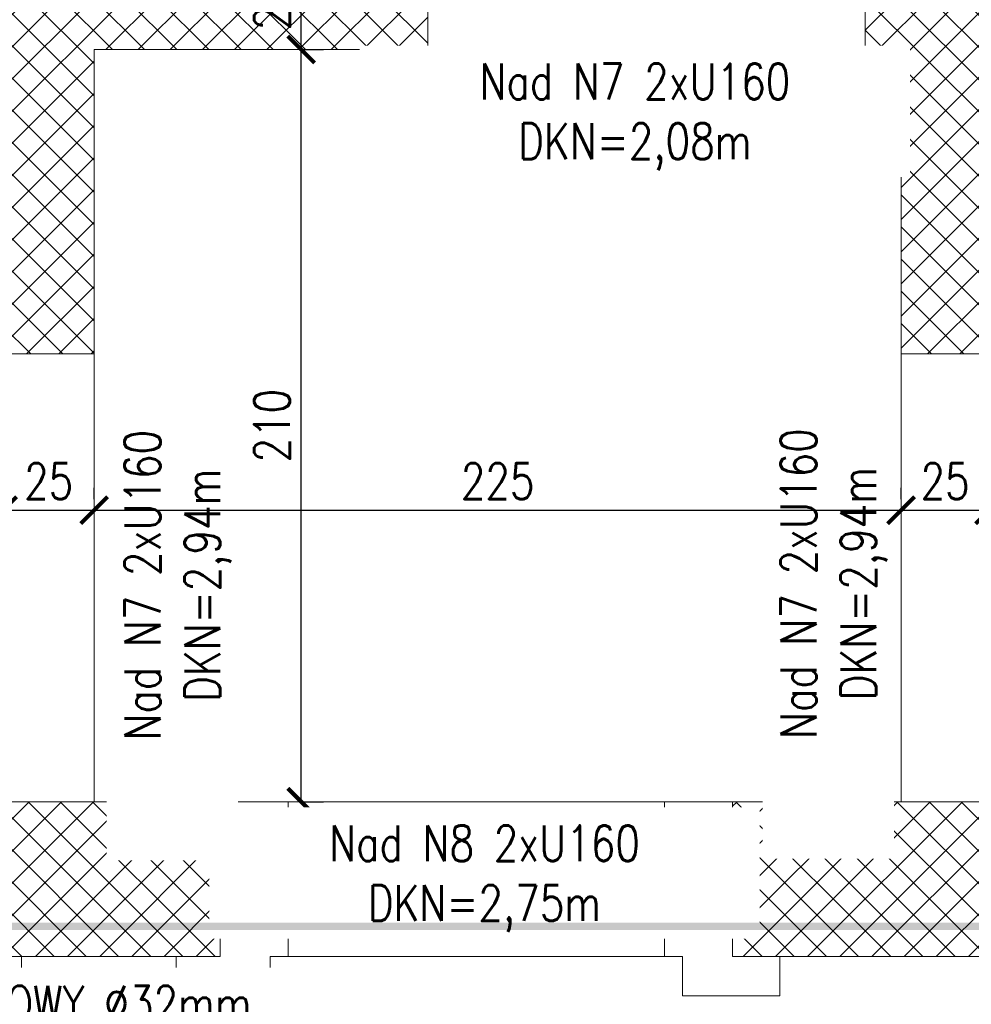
# Model space of a CAD drawing. Header units: millimetres. Extents: x 11984 to 50512, y -26688 to 13952.
# Tile 8 of 85: x 18982 to 19248, y 9726 to 10001. Entities that reach past the tile are written whole.
import ezdxf

# ---------------------------------------------------------------- set-up
doc = ezdxf.new("R2010")
doc.units = ezdxf.units.MM
doc.header["$MEASUREMENT"] = 0
doc.linetypes.add('HIDDEN', pattern=[9.525, 6.35, -3.175])
doc.layers.add('e-cad_opisy', color=7, linetype='Continuous')
for name, color, linetype, lineweight in [('e-cad_wymiary', 5, 'Continuous', 9), ('k-kreskowanie', 252, 'Continuous', 9), ('k-widok', 1, 'Continuous', 20), ('k-wyburzenia', 215, 'PNEUMATIC2', 9), ('k-ściany istniejące', 190, 'Continuous', 18)]:
    doc.layers.add(name, color=color, linetype=linetype, lineweight=lineweight)
doc.styles.add('e-cad_1', font='simplex.shx', dxfattribs={"width": 0.8})
doc.linetypes.add('PNEUMATIC2', pattern='A,0.5,-0.25,["//",Standard,S=0.2,R=0,X=-0.1,Y=-0.1],-0.25', length=1)
doc.dimstyles.new('e-cad_1_50_[cm]', dxfattribs={"dimscale": 5, "dimtxt": 2, "dimasz": 1.5, "dimexe": 1.25, "dimexo": 0.625, "dimtad": 1, "dimdec": 0, "dimrnd": 0.1, "dimdsep": 46, "dimtxsty": 'e-cad_1', "dimblk": 'ARCHTICK', "dimcen": 1.5, "dimclrd": 256, "dimclre": 256, "dimclrt": 7, "dimadec": 0, "dimazin": 0, "dimtfac": 1, "dimtdec": 0, "dimtix": 1, "dimtmove": 0, "dimatfit": 0, "dimfxl": 0, "dimarcsym": 0})

# ---------------------------------------------------------------- blocks, each defined once
blk = doc.blocks.new('_ArchTick')
at = {"color": 0, "linetype": 'ByBlock', "const_width": 0.15}
blk.add_lwpolyline([(-0.5, -0.5), (0.5, 0.5)], dxfattribs=at)
blk = doc.blocks.new('*D618')
at = {"layer": 'Defpoints', "color": 0, "ltscale": 2}
for p in [(18977.48, 9864.13), (19002.88, 9864.13), (19002.88, 9864.13)]:
    blk.add_point(p, dxfattribs=at)
at = {"layer": 'e-cad_wymiary', "lineweight": -2}
for p, q in [((18977.48, 9867.25), (18977.48, 9870.38)), ((19002.88, 9867.25), (19002.88, 9870.38)), ((18977.48, 9864.13), (19002.88, 9864.13))]:
    blk.add_line(p, q, dxfattribs=at)
at = {"layer": 'e-cad_wymiary', "lineweight": -2, "ltscale": 2, "xscale": 7.5, "yscale": 7.5, "zscale": 7.5, "rotation": 180}
blk.add_blockref('_ArchTick', (18977.48, 9864.13), dxfattribs=at)
at = {"layer": 'e-cad_wymiary', "lineweight": -2, "ltscale": 2, "xscale": 7.5, "yscale": 7.5, "zscale": 7.5}
blk.add_blockref('_ArchTick', (19002.88, 9864.13), dxfattribs=at)
at = {"layer": 'e-cad_wymiary', "color": 7, "ltscale": 2, "insert": (18990.18, 9872.25), "char_height": 10, "attachment_point": 5, "style": 'e-cad_1'}
blk.add_mtext('25', dxfattribs=at)
blk = doc.blocks.new('*D619')
at = {"layer": 'Defpoints', "color": 0, "ltscale": 2}
for p in [(19002.88, 9864.13), (19228.09, 9864.13), (19228.09, 9864.13)]:
    blk.add_point(p, dxfattribs=at)
at = {"layer": 'e-cad_wymiary', "lineweight": -2}
for p, q in [((19002.88, 9867.25), (19002.88, 9870.38)), ((19228.09, 9867.25), (19228.09, 9870.38)), ((19002.88, 9864.13), (19228.09, 9864.13))]:
    blk.add_line(p, q, dxfattribs=at)
at = {"layer": 'e-cad_wymiary', "lineweight": -2, "ltscale": 2, "xscale": 7.5, "yscale": 7.5, "zscale": 7.5, "rotation": 180}
blk.add_blockref('_ArchTick', (19002.88, 9864.13), dxfattribs=at)
at = {"layer": 'e-cad_wymiary', "lineweight": -2, "ltscale": 2, "xscale": 7.5, "yscale": 7.5, "zscale": 7.5}
blk.add_blockref('_ArchTick', (19228.09, 9864.13), dxfattribs=at)
at = {"layer": 'e-cad_wymiary', "color": 7, "ltscale": 2, "insert": (19115.49, 9872.25), "char_height": 10, "attachment_point": 5, "style": 'e-cad_1'}
blk.add_mtext('225', dxfattribs=at)
blk = doc.blocks.new('*D620')
at = {"layer": 'Defpoints', "color": 0, "ltscale": 2}
for p in [(19228.09, 9864.13), (19252.65, 9864.13), (19252.65, 9864.13)]:
    blk.add_point(p, dxfattribs=at)
at = {"layer": 'e-cad_wymiary', "lineweight": -2}
for p, q in [((19228.09, 9867.25), (19228.09, 9870.38)), ((19252.65, 9867.25), (19252.65, 9870.38)), ((19228.09, 9864.13), (19252.65, 9864.13))]:
    blk.add_line(p, q, dxfattribs=at)
at = {"layer": 'e-cad_wymiary', "lineweight": -2, "ltscale": 2, "xscale": 7.5, "yscale": 7.5, "zscale": 7.5, "rotation": 180}
blk.add_blockref('_ArchTick', (19228.09, 9864.13), dxfattribs=at)
at = {"layer": 'e-cad_wymiary', "lineweight": -2, "ltscale": 2, "xscale": 7.5, "yscale": 7.5, "zscale": 7.5}
blk.add_blockref('_ArchTick', (19252.65, 9864.13), dxfattribs=at)
at = {"layer": 'e-cad_wymiary', "color": 7, "ltscale": 2, "insert": (19240.37, 9872.25), "char_height": 10, "attachment_point": 5, "style": 'e-cad_1'}
blk.add_mtext('25', dxfattribs=at)
blk = doc.blocks.new('*D840')
at = {"layer": 'Defpoints', "color": 0, "ltscale": 2}
for p in [(19057.07, 9992.74), (19060.66, 9992.74), (19057.07, 9782.76)]:
    blk.add_point(p, dxfattribs=at)
at = {"layer": 'e-cad_wymiary', "lineweight": -2}
for p, q in [((19060.19, 9992.74), (19066.91, 9992.74)), ((19060.66, 9782.76), (19060.66, 9992.74)), ((19060.19, 9782.76), (19066.91, 9782.76))]:
    blk.add_line(p, q, dxfattribs=at)
at = {"layer": 'e-cad_wymiary', "lineweight": -2, "ltscale": 2, "xscale": 7.5, "yscale": 7.5, "zscale": 7.5}
for p, rotation in [((19060.66, 9992.74), 90), ((19060.66, 9782.76), 270)]:
    blk.add_blockref('_ArchTick', p, dxfattribs=dict(at, rotation=rotation))
at = {"layer": 'e-cad_wymiary', "color": 7, "ltscale": 2, "insert": (19052.53, 9887.75), "char_height": 10, "attachment_point": 5, "rotation": 90, "style": 'e-cad_1'}
blk.add_mtext('210', dxfattribs=at)
blk = doc.blocks.new('*D841')
at = {"layer": 'Defpoints', "color": 0, "ltscale": 2}
for p in [(19060.66, 10017.29), (19080.87, 10017.29), (19057.07, 9992.74)]:
    blk.add_point(p, dxfattribs=at)
at = {"layer": 'e-cad_wymiary', "lineweight": -2}
for p, q in [((19065.66, 10017.29), (19054.41, 10017.29)), ((19060.66, 9992.74), (19060.66, 10017.29)), ((19060.19, 9992.74), (19066.91, 9992.74))]:
    blk.add_line(p, q, dxfattribs=at)
at = {"layer": 'e-cad_wymiary', "lineweight": -2, "ltscale": 2, "xscale": 7.5, "yscale": 7.5, "zscale": 7.5}
for p, rotation in [((19060.66, 10017.29), 90), ((19060.66, 9992.74), 270)]:
    blk.add_blockref('_ArchTick', p, dxfattribs=dict(at, rotation=rotation))
at = {"layer": 'e-cad_wymiary', "color": 7, "ltscale": 2, "insert": (19052.53, 10005.01), "char_height": 10, "attachment_point": 5, "rotation": 90, "style": 'e-cad_1'}
blk.add_mtext('25', dxfattribs=at)

msp = doc.modelspace()

# ---------------------------------------------------------------- hatches: boundary and pattern name
at = {"layer": 'k-kreskowanie'}
h = msp.add_hatch(dxfattribs=at)
h.set_pattern_fill('ANSI37', color=256, scale=2, style=0)
h.set_pattern_definition([(45, (20560.6375, -11648.78), (-4.490128, 4.490128), []), (135, (20560.6375, -11648.78), (-4.490128, -4.490128), [])])
h.paths.add_polyline_path([(20114.55, 10359.34), (20114.55, 10402.52), (20124.71, 10402.52), (20124.71, 10552.38), (20150.11, 10552.38), (20150.11, 10402.52), (20562.44, 10402.52), (20562.44, 10522.75), (20605.62, 10522.75), (20605.62, 9739.58), (20562.44, 9739.58), (20497.32, 9739.58), (20497.32, 9782.76), (20562.44, 9782.76), (20562.44, 10359.34)])
h.paths.add_polyline_path([(20114.55, 10791.99), (20114.55, 10834.32), (20124.71, 10834.32), (20562.44, 10834.32), (20562.44, 11331.32), (20481.16, 11331.32), (20481.16, 11374.5), (20605.62, 11374.5), (20605.62, 10677.69), (20562.44, 10677.69), (20562.44, 10791.99), (20150.11, 10791.99), (20150.11, 10654.38), (20124.71, 10654.38), (20124.71, 10791.99)])
h.paths.add_polyline_path([(20200.91, 10806.38), (20221.23, 10806.38), (20221.23, 10819.93), (20200.91, 10819.93)], flags=16)
h.paths.add_polyline_path([(20161.97, 10806.38), (20180.59, 10806.38), (20180.59, 10819.93), (20161.97, 10819.93)], flags=16)
h.paths.add_polyline_path([(17610.48, 10686.04), (17610.48, 11090.05), (17655.48, 11090.05), (17655.48, 10833.52), (17958.48, 10833.52), (17958.48, 10927.02), (17982.48, 10927.02), (17982.48, 10833.52), (17989.48, 10833.52), (17989.48, 10794.52), (17655.48, 10794.52), (17655.48, 10686.04)])
h.paths.add_polyline_path([(19732.71, 10791.99), (19732.71, 10834.32), (19849.55, 10834.32), (19849.55, 11374.5), (19973.16, 11374.5), (19973.16, 11331.32), (19892.73, 11331.32), (19892.73, 10834.32), (19914.74, 10834.32), (19914.74, 10791.99), (19901.86, 10791.99), (19901.86, 10816.54), (19826.86, 10816.54), (19826.86, 10791.99)])
h.paths.add_polyline_path([(17610.48, 10284.84), (17610.48, 10539.8), (17655.48, 10539.8), (17655.48, 10402.52), (17782.87, 10402.52), (18091.48, 10402.52), (18091.48, 10422.52), (18117.52, 10422.52), (18117.52, 10402.52), (18140.01, 10402.52), (18140.01, 10359.34), (17655.48, 10359.34), (17655.48, 10284.84)])
h.paths.add_polyline_path([(18902.97, 10359.34), (18902.97, 10402.52), (19002.88, 10402.52), (19002.88, 10017.29), (19096.01, 10017.29), (19096.01, 9992.74), (19002.88, 9992.74), (19002.88, 9907.76), (18977.48, 9907.76), (18977.48, 10359.34)])
h.paths.add_polyline_path([(18594.48, 10791.99), (18594.48, 10834.32), (18602.48, 10834.32), (18602.48, 10862.32), (18647.48, 10862.32), (18647.48, 10834.32), (18848.79, 10834.32), (18848.79, 10791.99), (18789.52, 10791.99), (18789.52, 10566.78), (18775.52, 10566.78), (18775.52, 10791.99)])
h.paths.add_polyline_path([(19218.09, 9992.74), (19218.09, 10017.29), (19228.09, 10017.29), (19228.09, 10402.52), (19359.65, 10402.52), (19359.65, 10359.34), (19265.65, 10359.34), (19265.65, 10281.34), (19252.65, 10281.34), (19252.65, 9907.76), (19228.09, 9907.76), (19228.09, 9992.74)])
h.paths.add_polyline_path([(19616.95, 10359.34), (19616.95, 10402.52), (20014.65, 10402.52), (20014.65, 10359.34), (19936.21, 10359.34), (19936.21, 10281.34), (19897.81, 10281.34), (19897.81, 10359.34)])
h.paths.add_polyline_path([(19909.81, 10293.34), (19924.21, 10293.34), (19924.21, 10314.34), (19909.81, 10314.34)], flags=16)
h.paths.add_polyline_path([(19909.81, 10326.34), (19924.21, 10326.34), (19924.21, 10347.34), (19909.81, 10347.34)], flags=16)
h.paths.add_polyline_path([(17610.48, 9739.58), (17610.48, 10131.59), (17655.48, 10131.59), (17655.48, 9782.76), (17712.07, 9782.76), (17712.07, 9739.58)])
h.paths.add_polyline_path([(18273.77, 10794.52), (18273.77, 10833.52), (18327.48, 10833.52), (18327.48, 10849.32), (18368.48, 10849.32), (18368.48, 10834.32), (18504.48, 10834.32), (18504.48, 10801.99), (18491.48, 10801.99), (18491.48, 10793.99), (18471.52, 10793.99), (18471.52, 10731.52), (18454.52, 10731.52), (18454.52, 10794.52)])
h.paths.add_polyline_path([(18230.01, 10359.34), (18230.01, 10402.52), (18601.48, 10402.52), (18601.48, 10359.34)])
h.paths.add_polyline_path([(19366.95, 10791.99), (19366.95, 10834.32), (19577.77, 10834.32), (19577.77, 10791.99)])
h.paths.add_polyline_path([(19003.73, 10791.99), (19003.73, 10834.32), (19212.01, 10834.32), (19212.01, 10791.99)])
h.paths.add_polyline_path([(20128.1, 11331.32), (20128.1, 11374.5), (20326.22, 11374.5), (20326.22, 11331.32)])
h.paths.add_polyline_path([(19851.31, 9739.58), (19851.31, 9782.76), (19897.81, 9782.76), (19897.81, 9812.76), (19923.21, 9812.76), (19923.21, 9782.76), (19957.43, 9782.76), (19957.43, 9739.58)])
h.paths.add_polyline_path([(18908.12, 9739.58), (18908.12, 9782.76), (19038.06, 9782.76), (19038.06, 9739.58)])
h.paths.add_polyline_path([(19181.06, 9739.58), (19181.06, 9782.76), (19311, 9782.76), (19311, 9739.58), (19194.23, 9739.58)])
h.paths.add_polyline_path([(18703.48, 10359.34), (18703.48, 10402.52), (18812.38, 10402.52), (18812.38, 10359.34)])
h.paths.add_polyline_path([(18091.48, 10774.52), (18091.48, 10833.52), (18167.48, 10833.52), (18167.48, 10794.52), (18117.52, 10794.52), (18117.52, 10774.52)])
h.paths.add_polyline_path([(18262.12, 9739.58), (18262.12, 9782.76), (18358.5, 9782.76), (18358.5, 9739.58)])
h.paths.add_polyline_path([(19459.55, 10359.34), (19459.55, 10402.52), (19514.95, 10402.52), (19514.95, 10359.34)])
h.paths.add_polyline_path([(17862.07, 9739.58), (17862.07, 9782.76), (17912.3, 9782.76), (17912.3, 9739.58)])
h.paths.add_polyline_path([(18454.52, 10604.52), (18454.52, 10731.52), (18471.52, 10731.52), (18471.52, 10604.52)])
h.paths.add_polyline_path([(18708.31, 9739.58), (18708.31, 9782.76), (18758.12, 9782.76), (18758.12, 9739.58)])
h.paths.add_polyline_path([(18508.5, 9739.58), (18508.5, 9782.76), (18558.31, 9782.76), (18558.31, 9739.58)])
h.paths.add_polyline_path([(18062.3, 9739.58), (18062.3, 9782.76), (18112.12, 9782.76), (18112.12, 9739.58)])
h.paths.add_polyline_path([(19461, 9739.58), (19461, 9782.76), (19506.58, 9782.76), (19506.58, 9739.58)])
h.paths.add_polyline_path([(20107.43, 9739.58), (20107.43, 9782.76), (20152.58, 9782.76), (20152.58, 9739.58)])
h.paths.add_polyline_path([(19656.58, 9739.58), (19656.58, 9782.76), (19701.31, 9782.76), (19701.31, 9739.58)])
h.paths.add_polyline_path([(20302.58, 9739.58), (20302.58, 9782.76), (20347.32, 9782.76), (20347.32, 9739.58)])
h.paths.add_polyline_path([(17958.48, 11029.02), (17958.48, 11072.32), (17982.48, 11072.32), (17982.48, 11051.92), (17982.48, 11029.02)])
h.paths.add_polyline_path([(20146.39, 10448.92), (20128.44, 10448.92), (20128.44, 10463.92), (20146.39, 10463.92)], flags=24)
h.paths.add_polyline_path([(20177.06, 10389.91), (20177.06, 10371.96), (20162.06, 10371.96), (20162.06, 10389.91)], flags=24)
h.paths.add_polyline_path([(20515.52, 10389.91), (20515.52, 10371.96), (20500.52, 10371.96), (20500.52, 10389.91)], flags=24)
h.paths.add_polyline_path([(20177.06, 10822.13), (20177.06, 10804.18), (20162.06, 10804.18), (20162.06, 10822.13)], flags=24)
h.paths.add_polyline_path([(20515.52, 10822.13), (20515.52, 10804.18), (20500.52, 10804.18), (20500.52, 10822.13)], flags=24)
h.paths.add_polyline_path([(17979.65, 10866.66), (17961.31, 10866.66), (17961.31, 10881.66), (17979.65, 10881.66)], flags=24)
h.paths.add_polyline_path([(17873.53, 10822.81), (17873.53, 10805.24), (17858.53, 10805.24), (17858.53, 10822.81)], flags=24)
h.paths.add_polyline_path([(18999.16, 10109.31), (18981.2, 10109.31), (18981.2, 10124.31), (18999.16, 10124.31)], flags=24)
h.paths.add_polyline_path([(18999.16, 10283.57), (18981.2, 10283.57), (18981.2, 10298.57), (18999.16, 10298.57)], flags=24)
h.paths.add_polyline_path([(18933.97, 10389.91), (18933.97, 10371.96), (18918.97, 10371.96), (18918.97, 10389.91)], flags=24)
h.paths.add_polyline_path([(19060.03, 10013.99), (19060.03, 9996.04), (19045.03, 9996.04), (19045.03, 10013.99)], flags=24)
h.paths.add_polyline_path([(18999.16, 10304.98), (18981.2, 10304.98), (18981.2, 10319.98), (18999.16, 10319.98)], flags=24)
h.paths.add_polyline_path([(19345.09, 10389.91), (19345.09, 10371.96), (19330.09, 10371.96), (19330.09, 10389.91)], flags=24)
h.paths.add_polyline_path([(19249.35, 10109.31), (19231.39, 10109.31), (19231.39, 10124.31), (19249.35, 10124.31)], flags=24)
h.paths.add_polyline_path([(19255.85, 10283.57), (19237.89, 10283.57), (19237.89, 10298.57), (19255.85, 10298.57)], flags=24)
h.paths.add_polyline_path([(19255.85, 10304.98), (19237.89, 10304.98), (19237.89, 10319.98), (19255.85, 10319.98)], flags=24)
h.paths.add_polyline_path([(19772.76, 10389.91), (19772.76, 10371.96), (19757.76, 10371.96), (19757.76, 10389.91)], flags=24)
h.paths.add_polyline_path([(19957.55, 10389.91), (19957.55, 10371.96), (19942.55, 10371.96), (19942.55, 10389.91)], flags=24)
h.paths.add_polyline_path([(19925.98, 10304.98), (19908.03, 10304.98), (19908.03, 10319.98), (19925.98, 10319.98)], flags=24)
h.paths.add_polyline_path([(18297.75, 10822.81), (18297.75, 10805.24), (18282.75, 10805.24), (18282.75, 10822.81)], flags=24)
h.paths.add_polyline_path([(18554.65, 10389.91), (18554.65, 10371.96), (18539.65, 10371.96), (18539.65, 10389.91)], flags=24)
h.paths.add_polyline_path([(18471.23, 10652.29), (18454.81, 10652.29), (18454.81, 10667.29), (18471.23, 10667.29)], flags=24)
h.paths.add_polyline_path([(19898.77, 10243.02), (19664.82, 10243.02), (19664.82, 10296.6), (19898.77, 10296.6)], flags=9)
h.paths.add_polyline_path([(20146.39, 10652.29), (20128.44, 10652.29), (20128.44, 10667.29), (20146.39, 10667.29)], flags=9)
h.paths.add_polyline_path([(17873.53, 10412.6), (17873.53, 10395.03), (17858.53, 10395.03), (17858.53, 10412.6)], flags=9)
h.paths.add_polyline_path([(20127.85, 10730.09), (20111.42, 10730.09), (20111.42, 10745.09), (20127.85, 10745.09)], flags=9)
h.paths.add_polyline_path([(18790.93, 10652.29), (18774.12, 10652.29), (18774.12, 10667.29), (18790.93, 10667.29)], flags=9)
h.paths.add_polyline_path([(17991.15, 10866.66), (17980.81, 10866.66), (17980.81, 10881.66), (17991.15, 10881.66)], flags=9)

# ---------------------------------------------------------------- linework, layer by layer
at = {"layer": 'k-widok'}
for p, q in [((19096.01, 9992.74), (19218.09, 9992.74)), ((19057.07, 9782.76), (19162.05, 9782.76)), ((19057.07, 9739.58), (19162.05, 9739.58))]:
    msp.add_line(p, q, dxfattribs=at)
at = {"layer": 'k-wyburzenia', "ltscale": 25}
for points in [[(19002.88, 9782.76), (19002.88, 9907.76)], [(19228.09, 9907.76), (19228.09, 9782.76)], [(19038.06, 9782.76), (19057.07, 9782.76)], [(19057.07, 9739.58), (19057.07, 9782.76)], [(19162.05, 9782.76), (19162.05, 9739.58)], [(19162.05, 9782.76), (19181.06, 9782.76)], [(18982.56, 9739.58), (18982.56, 9591.42)], [(19025.74, 9739.58), (19025.74, 9728.58)], [(19051.99, 9728.58), (19051.99, 9739.58)], [(19051.99, 9739.58), (19057.07, 9739.58)], [(19162.05, 9739.58), (19167.13, 9739.58)], [(19167.13, 9739.58), (19167.13, 9728.58)], [(19194.23, 9728.58), (19194.23, 9739.58)], [(19025.74, 9728.58), (19051.99, 9728.58)], [(19167.13, 9728.58), (19194.23, 9728.58)]]:
    msp.add_lwpolyline(points, dxfattribs=at)
at = {"layer": 'k-ściany istniejące'}
for points in [[(19096.01, 9992.74), (19096.01, 10017.29)], [(19228.09, 10017.29), (19218.09, 10017.29), (19218.09, 9992.74), (19228.09, 9992.74)], [(19002.88, 9992.74), (19096.01, 9992.74)], [(19002.88, 9907.76), (19002.88, 9992.74)], [(19228.09, 9992.74), (19228.09, 9907.76)], [(18977.48, 9907.76), (19002.88, 9907.76)], [(19228.09, 9907.76), (19252.65, 9907.76)], [(19038.06, 9782.76), (18908.12, 9782.76)], [(18908.12, 9739.58), (19038.06, 9739.58), (19038.06, 9782.76)], [(19311, 9782.76), (19181.06, 9782.76)], [(19194.23, 9739.58), (19181.06, 9739.58), (19181.06, 9782.76)], [(19194.23, 9739.58), (19311, 9739.58)]]:
    msp.add_lwpolyline(points, dxfattribs=at)

# ---------------------------------------------------------------- dimensions: what is measured, and where the dimension line sits
at = {"layer": 'e-cad_wymiary'}
dim = msp.add_linear_dim(base=(19060.66, 10017.29), p1=(19057.07, 9992.74), p2=(19080.87, 10017.29), angle=90, dimstyle='e-cad_1_50_[cm]', override={"dimtmove": 1}, dxfattribs=at)
dim.commit()
dim.dimension.update_dxf_attribs({"geometry": '*D841', "text_midpoint": (19052.53, 10005.01)})
dim = msp.add_linear_dim(base=(19060.66, 9992.74), p1=(19057.07, 9782.76), p2=(19057.07, 9992.74), angle=90, dimstyle='e-cad_1_50_[cm]', dxfattribs=at)
dim.commit()
dim.dimension.update_dxf_attribs({"geometry": '*D840', "text_midpoint": (19052.53, 9887.75)})
dim = msp.add_linear_dim(base=(19002.88, 9864.13), p1=(18977.48, 9864.13), p2=(19002.88, 9864.13), dimstyle='e-cad_1_50_[cm]', override={"dimtmove": 1}, dxfattribs=at)
dim.commit()
dim.dimension.update_dxf_attribs({"geometry": '*D618', "text_midpoint": (18990.18, 9872.25)})

# ---------------------------------------------------------------- next in the draw order: texts
at = {"layer": 'e-cad_opisy', "linetype": 'Continuous', "char_height": 10, "attachment_point": 2, "style": 'e-cad_1', "bg_fill": 2}
for s, insert, width in [('Nad N7 2xU160 \\PDKN=2,08m', (19153.8, 9988.83), 143.6031), ('Nad N8 2xU160 \\PDKN=2,75m', (19111.83, 9776.16), 143.6031), ('ŚCIĄG STALOWY %%C32mm', (18982.56, 9731.38), 205.7718)]:
    msp.add_mtext(s, dxfattribs=dict(at, insert=insert, width=width))
at = {"layer": 'e-cad_opisy', "linetype": 'Continuous', "char_height": 10, "width": 143.6031, "attachment_point": 2, "rotation": 90, "style": 'e-cad_1', "bg_fill": 2}
for insert in [(19011.38, 9843.2), (19194.48, 9843.63)]:
    msp.add_mtext('Nad N7 2xU160 \\PDKN=2,94m', dxfattribs=dict(at, insert=insert))

# ---------------------------------------------------------------- next in the draw order: linework, layer by layer
at = {"layer": 'e-cad_wymiary', "linetype": 'HIDDEN', "ltscale": 2, "const_width": 2}
msp.add_lwpolyline([(17598.1, 9747.98), (20621.3, 9747.98)], dxfattribs=at)

# ---------------------------------------------------------------- next in the draw order: dimensions: what is measured, and where the dimension line sits
at = {"layer": 'e-cad_wymiary'}
for base, p1, p2, picture, middle in [((19228.09, 9864.13), (19002.88, 9864.13), (19228.09, 9864.13), '*D619', (19115.49, 9872.25)), ((19252.65, 9864.13), (19228.09, 9864.13), (19252.65, 9864.13), '*D620', (19240.37, 9872.25))]:
    dim = msp.add_linear_dim(base=base, p1=p1, p2=p2, dimstyle='e-cad_1_50_[cm]', override={"dimtmove": 1}, dxfattribs=at)
    dim.commit()
    dim.dimension.update_dxf_attribs({"geometry": picture, "text_midpoint": middle})

doc.saveas('drawing.dxf')
